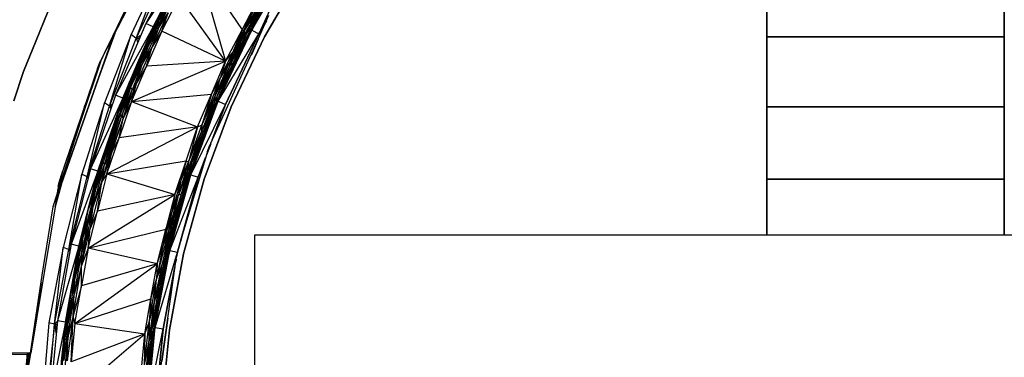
# Model space of a CAD drawing. Header units: millimetres. Extents: x 61846 to 198573, y 13020 to 52988.
# Tile 231 of 240: x 186801 to 188666, y 24678 to 25319. Entities that reach past the tile are written whole.
import ezdxf

# ---------------------------------------------------------------- set-up
doc = ezdxf.new("R2010")
doc.units = ezdxf.units.MM
for name, color, linetype, lineweight in [('A-COLS', 52, 'Continuous', 35), ('A-ROOF', 132, 'Continuous', 35), ('S-BEAM', 12, 'Continuous', 35)]:
    doc.layers.add(name, color=color, linetype=linetype, lineweight=lineweight)

# ---------------------------------------------------------------- blocks, each defined once
blk = doc.blocks.new('28_PBT_SF_toneeltoren_dakboog_28_PBT_SF_toneeltoren_dakboog as R_2584242 - 28_PBT_SF_toneeltoren_dakboog_28_PBT_SF_toneeltoren_dakboog as R_2584242-313469-GZ lierenkamer 4')
at = {"layer": 'S-BEAM', "color": 250, "lineweight": 25}
for p, q in [((-48954.6, 25413.5), (-49041.3, 25244.6)), ((-48745.1, 25281.5), (-48724.4, 25327.3)), ((-49126.4, 24982.7), (-49019.5, 25287)), ((-49019.5, 25287), (-49126.4, 24982.7)), ((-49052.9, 25192), (-49015.5, 25294.8)), ((-49015.5, 25294.8), (-49052.9, 25192)), ((-49016.5, 25292.8), (-49046.7, 25209.8)), ((-49046.7, 25209.8), (-49016.5, 25292.8)), ((-48837.9, 25077.6), (-48745.1, 25281.5)), ((-48745.1, 25281.5), (-48757.8, 25252.2)), ((-48757.8, 25252.2), (-48745.1, 25281.5)), ((-49041.3, 25244.6), (-49080.1, 25129.3)), ((-49048.8, 25226.3), (-49042.6, 25240.7)), ((-49042.6, 25240.7), (-49048.8, 25226.3)), ((-49051.6, 25213.9), (-49060, 25193.5)), ((-49060, 25193.5), (-49051.6, 25213.9)), ((-49064.2, 25181.4), (-49055.9, 25201.2)), ((-49055.9, 25201.2), (-49064.2, 25181.4)), ((-49062.5, 25186.4), (-49054.9, 25204.1)), ((-49054.9, 25204.1), (-49062.5, 25186.4)), ((-49073.5, 25154.1), (-49062.7, 25181.1)), ((-49062.7, 25181.1), (-49073.5, 25154.1)), ((-49080.1, 25129.3), (-49133.9, 24964.1)), ((-49125.7, 24987.8), (-49080.1, 25129.3)), ((-49080.1, 25129.3), (-49125.7, 24987.8)), ((-48892, 24898), (-48837.9, 25077.6)), ((-48841.5, 25067.4), (-48837.9, 25077.6)), ((-48837.9, 25077.6), (-48841.5, 25067.4)), ((-49123.4, 25002.9), (-49114.9, 25032)), ((-49114.9, 25032), (-49123.4, 25002.9)), ((-49129.3, 24963.8), (-49116.9, 25009.9)), ((-49116.9, 25009.9), (-49129.3, 24963.8)), ((-49124.5, 24995.2), (-49116.7, 25017.1)), ((-49116.7, 25017.1), (-49124.5, 24995.2)), ((-49127.8, 24973.8), (-49122.8, 24993)), ((-49122.8, 24993), (-49127.8, 24973.8)), ((-49125, 24986.9), (-49126.9, 24979.5)), ((-49126.9, 24979.5), (-49125, 24986.9)), ((-49133.9, 24964.1), (-49154.5, 24834.2)), ((-48892, 24898), (-48888.1, 24912.2)), ((-48888.1, 24912.2), (-48892, 24898)), ((-48900.3, 24865.2), (-48892, 24898)), ((-48915.7, 24752.7), (-48900.3, 24865.2)), ((-48900.3, 24865.2), (-48902.9, 24852.7)), ((-48902.9, 24852.7), (-48900.3, 24865.2)), ((-49154.5, 24834.2), (-49188.9, 24604.2)), ((-48939.6, 24585.6), (-48915.7, 24752.7)), ((-48915.7, 24752.7), (-48927.4, 24670.9)), ((-48927.4, 24670.9), (-48915.7, 24752.7)), ((-49188.9, 24604.2), (-49176.1, 24686.1)), ((-49181.5, 24686.1), (-49188.9, 24604.2)), ((-49188.9, 24604.2), (-49181.5, 24686.1)), ((-49176.7, 24686.1), (-49188.9, 24604.2)), ((-49176.1, 24686.1), (-49188.9, 24604.2)), ((-49188.9, 24604.2), (-49176.7, 24686.1)), ((-49188.9, 24604.2), (-49178.6, 24686.1)), ((-49178.6, 24686.1), (-49188.9, 24604.2)), ((-49188.9, 24604.2), (-49178.2, 24686.1)), ((-49178.2, 24686.1), (-49188.9, 24604.2))]:
    blk.add_line(p, q, dxfattribs=at)
blk = doc.blocks.new('28_PBT_SF_toneeltoren_dakboog_28_PBT_SF_toneeltoren_dakboog as R_2584242 - 28_PBT_SF_toneeltoren_dakboog_28_PBT_SF_toneeltoren_dakboog as R_2584242-313473-GZ lierenkamer 4')
blk.add_blockref('28_PBT_SF_toneeltoren_dakboog_28_PBT_SF_toneeltoren_dakboog as R_2584242 - 28_PBT_SF_toneeltoren_dakboog_28_PBT_SF_toneeltoren_dakboog as R_2584242-313469-GZ lierenkamer 4', (0, 0))
blk = doc.blocks.new('28_PBT_SC_staal_H-profiel_gekromd_dak toneeltoren_S355_HE200B_betondak_as 20_2667177 - 28_PBT_SC_staal_H-profiel_gekromd_dak toneeltoren_S355_HE200B_betondak_as 20_2667177-313545-GZ lierenkamer 4')
at = {"layer": 'A-COLS', "color": 250, "lineweight": 25}
for p, q in [((-48889.2, 25442.3), (-48957.4, 25311.4)), ((-48876.2, 25434.9), (-48957.4, 25311.4)), ((-48943.8, 25305), (-48876.2, 25434.9)), ((-48860.5, 25426), (-48806.5, 25239.8)), ((-48860.5, 25426), (-48775.3, 25299.8)), ((-48757, 25298.7), (-48682.1, 25427.4)), ((-48682.1, 25427.4), (-48743.7, 25291.7)), ((-48733.1, 25286.1), (-48659.3, 25412.9)), ((-48659.3, 25412.9), (-48733.1, 25286.1)), ((-48952.9, 25268.4), (-48910.5, 25358.4)), ((-48909.6, 25369.9), (-48938.4, 25311)), ((-48911, 25362.9), (-48938.4, 25311)), ((-48934.1, 25301.7), (-48903.3, 25366.1)), ((-48934.1, 25301.7), (-48910.5, 25358.4)), ((-48934, 25314.4), (-48911, 25362.9)), ((-48934, 25314.4), (-48910.5, 25358.4)), ((-48927.6, 25297.2), (-48894, 25361.6)), ((-48806.5, 25239.8), (-48894, 25361.6)), ((-48775.3, 25299.8), (-48744, 25359.8)), ((-48770.9, 25297.8), (-48735.5, 25362)), ((-48765.1, 25295.1), (-48728, 25359.8)), ((-48722.3, 25364.4), (-48758.4, 25301.3)), ((-48758.4, 25301.3), (-48728, 25359.8)), ((-48722.3, 25364.4), (-48752.5, 25308.4)), ((-48736.4, 25352.4), (-48775.1, 25282.2)), ((-48770.9, 25297.8), (-48736.4, 25352.4)), ((-48736.4, 25352.4), (-48765.1, 25295.1)), ((-48729.1, 25350.1), (-48757, 25298.7)), ((-48729.1, 25350.1), (-48752.5, 25308.4)), ((-48950, 25290.1), (-48933.4, 25325)), ((-48915.2, 25331.5), (-48945.8, 25267.3)), ((-48938.4, 25311), (-48928.3, 25334.7)), ((-48934.1, 25301.7), (-48915.2, 25331.5)), ((-48927.6, 25297.2), (-48915.2, 25331.5)), ((-48752.9, 25337.3), (-48793.7, 25255.7)), ((-48775.3, 25299.8), (-48752.9, 25337.3)), ((-48770.9, 25297.8), (-48752.9, 25337.3)), ((-48957.4, 25311.4), (-49015.3, 25175.6)), ((-48943.8, 25305), (-49015.3, 25175.6)), ((-49001.3, 25170.2), (-48943.8, 25305)), ((-48943.8, 25305), (-48972.6, 25237.6)), ((-48971.8, 25237.1), (-48938.4, 25311)), ((-48934.1, 25301.7), (-48964.3, 25234.3)), ((-48960, 25259.3), (-48934, 25314.4)), ((-48960, 25259.3), (-48938.4, 25311)), ((-48943.8, 25305), (-48957.4, 25311.4)), ((-48934, 25314.4), (-48952.9, 25268.4)), ((-48934.1, 25301.7), (-48952.9, 25268.4)), ((-48950, 25290.1), (-48938.4, 25311)), ((-48943.8, 25305), (-48950, 25290.1)), ((-48934.1, 25301.7), (-48945.8, 25267.3)), ((-48934, 25314.4), (-48938.4, 25311)), ((-48791.8, 25237.3), (-48758.4, 25301.3)), ((-48776.2, 25263.7), (-48752.5, 25308.4)), ((-48776.2, 25263.7), (-48758.4, 25301.3)), ((-48774.9, 25264.2), (-48752.5, 25308.4)), ((-48765.1, 25295.1), (-48758.4, 25301.3)), ((-48758.4, 25301.3), (-48752.5, 25308.4)), ((-48752.5, 25308.4), (-48757, 25298.7)), ((-48729.1, 25316.8), (-48743.7, 25291.7)), ((-48743.7, 25291.7), (-48729.1, 25316.8)), ((-48972.6, 25237.6), (-48950, 25290.1)), ((-48971.8, 25237.1), (-48950, 25290.1)), ((-48957.9, 25272), (-48950, 25290.1)), ((-48927.6, 25297.2), (-48956.1, 25230.5)), ((-48927.6, 25297.2), (-48945.8, 25267.3)), ((-48806.5, 25239.8), (-48927.6, 25297.2)), ((-48820.6, 25164.1), (-48757, 25298.7)), ((-48820.6, 25164.1), (-48743.7, 25291.7)), ((-48743.7, 25291.7), (-48806.8, 25158.2)), ((-48806.8, 25158.2), (-48743.7, 25291.7)), ((-48806.5, 25239.8), (-48775.3, 25299.8)), ((-48770.9, 25297.8), (-48800, 25235.7)), ((-48798.4, 25231.3), (-48765.1, 25295.1)), ((-48795.8, 25153.5), (-48733.1, 25286.1)), ((-48733.1, 25286.1), (-48795.8, 25153.5)), ((-48775.3, 25299.8), (-48793.7, 25255.7)), ((-48770.9, 25297.8), (-48793.7, 25255.7)), ((-48791.8, 25237.3), (-48765.1, 25295.1)), ((-48770.9, 25297.8), (-48775.1, 25282.2)), ((-48765.1, 25295.1), (-48775.1, 25282.2)), ((-48774.9, 25264.2), (-48757, 25298.7)), ((-48757, 25298.7), (-48743.7, 25291.7)), ((-48952.9, 25268.4), (-48986.4, 25190.4)), ((-48945.8, 25267.3), (-48974.6, 25199.8)), ((-48952.9, 25268.4), (-48964.3, 25234.3)), ((-48945.8, 25267.3), (-48964.3, 25234.3)), ((-48960, 25259.3), (-48952.9, 25268.4)), ((-48956.1, 25230.5), (-48945.8, 25267.3)), ((-48775.1, 25282.2), (-48800, 25235.7)), ((-48798.4, 25231.3), (-48775.1, 25282.2)), ((-48797.6, 25217.8), (-48774.9, 25264.2)), ((-48774.9, 25264.2), (-48788.8, 25231.4)), ((-48776.2, 25263.7), (-48774.9, 25264.2)), ((-48960, 25259.3), (-48986.4, 25190.4)), ((-48983.5, 25204.5), (-48960, 25259.3)), ((-48960, 25259.3), (-48971.8, 25237.1)), ((-48816.7, 25207.2), (-48793.7, 25255.7)), ((-48806.5, 25239.8), (-48793.7, 25255.7)), ((-48793.7, 25255.7), (-48800, 25235.7)), ((-48776.2, 25263.7), (-48798.5, 25218.9)), ((-48776.2, 25263.7), (-48797.6, 25217.8)), ((-48791.8, 25237.3), (-48776.2, 25263.7)), ((-48971.8, 25237.1), (-49008.7, 25145)), ((-49001.3, 25170.2), (-48972.6, 25237.6)), ((-48986.4, 25190.4), (-48964.3, 25234.3)), ((-48984.6, 25163.7), (-48806.5, 25239.8)), ((-48984.6, 25163.7), (-48956.1, 25230.5)), ((-48983.5, 25204.5), (-48971.8, 25237.1)), ((-48964.3, 25234.3), (-48983.5, 25185.6)), ((-48971.8, 25237.1), (-48978.6, 25223.5)), ((-48974.6, 25199.8), (-48964.3, 25234.3)), ((-48956.1, 25230.5), (-48974.6, 25199.8)), ((-48806.5, 25239.8), (-48956.1, 25230.5)), ((-48833.1, 25177.6), (-48806.5, 25239.8)), ((-48826.7, 25164.1), (-48791.8, 25237.3)), ((-48798.4, 25231.3), (-48826.7, 25164.1)), ((-48826.6, 25174.4), (-48800, 25235.7)), ((-48798.4, 25231.3), (-48826.6, 25174.4)), ((-48791.8, 25237.3), (-48820.3, 25171.6)), ((-48806.5, 25239.8), (-48816.7, 25207.2)), ((-48816.7, 25207.2), (-48800, 25235.7)), ((-48798.4, 25231.3), (-48800, 25235.7)), ((-48791.8, 25237.3), (-48798.5, 25218.9)), ((-48798.4, 25231.3), (-48791.8, 25237.3)), ((-48797.6, 25217.8), (-48788.8, 25231.4)), ((-48797.6, 25217.8), (-48820.6, 25164.1)), ((-48798.5, 25218.9), (-48820.3, 25171.6)), ((-48797.6, 25217.8), (-48820.3, 25171.6)), ((-48798.5, 25218.9), (-48797.6, 25217.8)), ((-48983.5, 25204.5), (-49008.7, 25145)), ((-49008.7, 25145), (-48988.3, 25200.8)), ((-48991, 25194.4), (-49008.4, 25149.4)), ((-49006.6, 25135.6), (-48986.4, 25190.4)), ((-48983.5, 25204.5), (-49002.5, 25153.7)), ((-48986.4, 25190.4), (-49002.5, 25138.2)), ((-48986.4, 25190.4), (-49002.5, 25153.7)), ((-49000.6, 25131.3), (-48974.6, 25199.8)), ((-48983.5, 25204.5), (-48986.4, 25190.4)), ((-48986.4, 25190.4), (-48983.5, 25185.6)), ((-48984.6, 25163.7), (-48974.6, 25199.8)), ((-48974.6, 25199.8), (-48983.5, 25185.6)), ((-48851.8, 25118.6), (-48816.7, 25207.2)), ((-48833.1, 25177.6), (-48816.7, 25207.2)), ((-48826.6, 25174.4), (-48816.7, 25207.2)), ((-49015.3, 25175.6), (-49062.7, 25035.8)), ((-49001.3, 25170.2), (-49015.3, 25175.6)), ((-49002.5, 25138.2), (-48983.5, 25185.6)), ((-49000.6, 25131.3), (-48983.5, 25185.6)), ((-48984.6, 25163.7), (-48833.1, 25177.6)), ((-48859.6, 25115.3), (-48833.1, 25177.6)), ((-48854.4, 25084.3), (-48820.3, 25171.6)), ((-48826.6, 25174.4), (-48852.1, 25106.3)), ((-48833.1, 25177.6), (-48851.8, 25118.6)), ((-48851.8, 25118.6), (-48826.6, 25174.4)), ((-48849.1, 25105.6), (-48820.3, 25171.6)), ((-48835.3, 25129.9), (-48820.3, 25171.6)), ((-48826.7, 25164.1), (-48826.6, 25174.4)), ((-48826.7, 25164.1), (-48820.3, 25171.6)), ((-49001.3, 25170.2), (-49062.7, 25035.8)), ((-49048.4, 25031.4), (-49001.3, 25170.2)), ((-49020.8, 25100.9), (-49002.5, 25153.7)), ((-49008.7, 25145), (-49002.5, 25153.7)), ((-48984.6, 25163.7), (-49007.9, 25094.9)), ((-49006.6, 25135.6), (-49002.5, 25153.7)), ((-48984.6, 25163.7), (-49000.6, 25131.3)), ((-48984.6, 25163.7), (-48859.6, 25115.3)), ((-48872.5, 25024.6), (-48820.6, 25164.1)), ((-48872.5, 25024.6), (-48806.8, 25158.2)), ((-48826.7, 25164.1), (-48852.1, 25106.3)), ((-48826.7, 25164.1), (-48849.1, 25105.6)), ((-48846.9, 25016.1), (-48795.8, 25153.5)), ((-48795.8, 25153.5), (-48846.9, 25016.1)), ((-48835.3, 25129.9), (-48820.6, 25164.1)), ((-48806.8, 25158.2), (-48831.9, 25090.9)), ((-48831.9, 25090.9), (-48806.8, 25158.2)), ((-48820.6, 25164.1), (-48806.8, 25158.2)), ((-49040.1, 25050.8), (-49008.7, 25145)), ((-49035.6, 25044.3), (-49002.5, 25138.2)), ((-49035.6, 25044.3), (-49006.6, 25135.6)), ((-49029.1, 25055.7), (-49002.5, 25138.2)), ((-49028.5, 25090), (-49008.7, 25145)), ((-49020.8, 25100.9), (-49008.7, 25145)), ((-49020.8, 25100.9), (-49006.6, 25135.6)), ((-49008.7, 25145), (-49012, 25138.8)), ((-49006.6, 25135.6), (-49002.5, 25138.2)), ((-49000.6, 25131.3), (-49002.5, 25138.2)), ((-49031.2, 25026.2), (-48859.6, 25115.3)), ((-49000.6, 25131.3), (-49029.1, 25055.7)), ((-49021.6, 25069.4), (-49000.6, 25131.3)), ((-49007.9, 25094.9), (-49000.6, 25131.3)), ((-48859.6, 25115.3), (-49007.9, 25094.9)), ((-48881.3, 25051.2), (-48859.6, 25115.3)), ((-48876.9, 25049), (-48851.8, 25118.6)), ((-48859.6, 25115.3), (-48876.9, 25049)), ((-48835.3, 25129.9), (-48860.9, 25060)), ((-48859.6, 25115.3), (-48851.8, 25118.6)), ((-48854.4, 25084.3), (-48835.3, 25129.9)), ((-48851.8, 25118.6), (-48852.1, 25106.3)), ((-48835.3, 25129.9), (-48846.6, 25094.4)), ((-49040.1, 25050.8), (-49020.8, 25100.9)), ((-49020.8, 25100.9), (-49038.6, 25048.3)), ((-49020.8, 25100.9), (-49035.6, 25044.3)), ((-48852.1, 25106.3), (-48878.7, 25032.8)), ((-48876.9, 25049), (-48852.1, 25106.3)), ((-48871.1, 25046.3), (-48852.1, 25106.3)), ((-48871.1, 25046.3), (-48849.1, 25105.6)), ((-48854.4, 25084.3), (-48849.1, 25105.6)), ((-48849.1, 25105.6), (-48852.1, 25106.3)), ((-49031.2, 25026.2), (-49007.9, 25094.9)), ((-49007.9, 25094.9), (-49021.6, 25069.4)), ((-48883.7, 25000.2), (-48854.4, 25084.3)), ((-48854.4, 25084.3), (-48874, 25023.8)), ((-48871.1, 25046.3), (-48854.4, 25084.3)), ((-48860.9, 25060), (-48846.6, 25094.3)), ((-48854.4, 25084.3), (-48860.9, 25060)), ((-48834.6, 25083.4), (-48842.6, 25062)), ((-48842.6, 25062), (-48834.6, 25083.4)), ((-49021.6, 25069.4), (-49040.7, 25011.7)), ((-49037.8, 25062.5), (-49040.1, 25050.8)), ((-49031.2, 25026.2), (-49021.6, 25069.4)), ((-49021.6, 25069.4), (-49029.1, 25055.7)), ((-48874, 25023.8), (-48860.9, 25060)), ((-48872.5, 25024.6), (-48860.9, 25060)), ((-48871.3, 25027.8), (-48860.9, 25060)), ((-49040.1, 25050.8), (-49066, 24959.8)), ((-49058.5, 24960), (-49035.6, 25044.3)), ((-49056.3, 25000.5), (-49040.1, 25050.8)), ((-49040.8, 25053.7), (-49054.5, 25007.5)), ((-49053.8, 24993.7), (-49040.1, 25050.8)), ((-49053.8, 24993.7), (-49038.6, 25048.3)), ((-49053.8, 24993.7), (-49035.6, 25044.3)), ((-49029.1, 25055.7), (-49040.7, 25011.7)), ((-49040.7, 25011.7), (-49035.6, 25044.3)), ((-49040.1, 25050.8), (-49038.6, 25048.3)), ((-49035.6, 25044.3), (-49038.6, 25048.3)), ((-49029.1, 25055.7), (-49035.6, 25044.3)), ((-49031.2, 25026.2), (-48881.3, 25051.2)), ((-48903, 24987.1), (-48881.3, 25051.2)), ((-48876.9, 25049), (-48895.6, 24985.7)), ((-48881.3, 25051.2), (-48892.1, 25011.2)), ((-48892.1, 25011.2), (-48876.9, 25049)), ((-48871.1, 25046.3), (-48890.5, 24987.7)), ((-48871.1, 25046.3), (-48883.7, 25000.2)), ((-48881.3, 25051.2), (-48876.9, 25049)), ((-48876.9, 25049), (-48878.7, 25032.8)), ((-48871.1, 25046.3), (-48878.7, 25032.8)), ((-48844.4, 25057.3), (-48858.3, 25019.9)), ((-48858.3, 25019.9), (-48844.4, 25057.3)), ((-49062.7, 25035.8), (-49099.3, 24892.8)), ((-49048.4, 25031.4), (-49099.3, 24892.8)), ((-49084.6, 24889.5), (-49048.4, 25031.4)), ((-49048.4, 25031.4), (-49062.7, 25035.8)), ((-49031.2, 25026.2), (-49049.1, 24955.9)), ((-49031.2, 25026.2), (-49040.7, 25011.7)), ((-49031.2, 25026.2), (-48903, 24987.1)), ((-48912.3, 24881.1), (-48872.5, 25024.6)), ((-48878.7, 25032.8), (-48895.6, 24985.7)), ((-48874, 25023.8), (-48895.4, 24954)), ((-48878.7, 25032.8), (-48890.5, 24987.7)), ((-48886.5, 24980.6), (-48872.5, 25024.6)), ((-48874, 25023.8), (-48886.5, 24980.6)), ((-48883.7, 25000.2), (-48874, 25023.8)), ((-48872.5, 25024.6), (-48858.3, 25019.9)), ((-49040.7, 25011.7), (-49062.9, 24922.8)), ((-49058.5, 24960), (-49040.7, 25011.7)), ((-49049.1, 24955.9), (-49040.7, 25011.7)), ((-48912.3, 24881.1), (-48858.3, 25019.9)), ((-48892.1, 25011.2), (-48908.6, 24952.8)), ((-48903, 24987.1), (-48892.1, 25011.2)), ((-48858.3, 25019.9), (-48897.7, 24877.6)), ((-48897.7, 24877.6), (-48858.3, 25019.9)), ((-48892.1, 25011.2), (-48895.6, 24985.7)), ((-48886.5, 24980.6), (-48873.5, 25020.9)), ((-48886.1, 24874.8), (-48846.9, 25016.1)), ((-48846.9, 25016.1), (-48886.1, 24874.8)), ((-49053.8, 24993.7), (-49076.1, 24907.8)), ((-49053.8, 24993.7), (-49068.9, 24928.2)), ((-49067.1, 24885.5), (-48903, 24987.1)), ((-49053.8, 24993.7), (-49066, 24959.8)), ((-49058.5, 24960), (-49053.8, 24993.7)), ((-48903, 24987.1), (-49049.1, 24955.9)), ((-48903, 24987.1), (-48919.7, 24921.6)), ((-48913.8, 24918.5), (-48895.6, 24985.7)), ((-48903, 24987.1), (-48908.6, 24952.8)), ((-48908.6, 24952.8), (-48895.6, 24985.7)), ((-48883.7, 25000.2), (-48905.6, 24921)), ((-48883.7, 25000.2), (-48905.4, 24930.4)), ((-48890.5, 24987.7), (-48905.4, 24930.4)), ((-48890.5, 24987.7), (-48904.7, 24943.2)), ((-48904.7, 24943.2), (-48895.6, 24985.7)), ((-48890.5, 24987.7), (-48895.6, 24985.7)), ((-48883.7, 25000.2), (-48895.4, 24954)), ((-48883.7, 25000.2), (-48890.5, 24987.7)), ((-49062.8, 24975.1), (-49066, 24959.8)), ((-48886.5, 24980.6), (-48903.9, 24917.5)), ((-48886.5, 24980.6), (-48895.4, 24954)), ((-48886.5, 24980.6), (-48892.4, 24952.9)), ((-49079.5, 24906.2), (-49066, 24959.8)), ((-49076.1, 24907.8), (-49066, 24959.8)), ((-49071.1, 24942.5), (-49066, 24959.8)), ((-49058.5, 24960), (-49071, 24900.9)), ((-49058.5, 24960), (-49068.9, 24928.2)), ((-49067.1, 24885.5), (-49049.1, 24955.9)), ((-49058.5, 24960), (-49062.9, 24922.8)), ((-49049.1, 24955.9), (-49062.9, 24922.8)), ((-48925.3, 24888.9), (-48908.6, 24952.8)), ((-48919.7, 24921.6), (-48908.6, 24952.8)), ((-48913.8, 24918.5), (-48908.6, 24952.8)), ((-48909.7, 24898.4), (-48895.4, 24954)), ((-48895.4, 24954), (-48905.6, 24921)), ((-48903.9, 24917.5), (-48895.4, 24954)), ((-48892.4, 24952.8), (-48903.9, 24917.5)), ((-48926.7, 24854.7), (-48904.7, 24943.2)), ((-48920.6, 24869.2), (-48904.7, 24943.2)), ((-48905.4, 24930.4), (-48920.6, 24869.2)), ((-48913.8, 24918.5), (-48904.7, 24943.2)), ((-48905.4, 24930.4), (-48905.6, 24921)), ((-48905.4, 24930.4), (-48904.7, 24943.2)), ((-49090.3, 24857.5), (-49079.3, 24910.2)), ((-49079.5, 24852.5), (-49062.9, 24922.8)), ((-49077.7, 24916.7), (-49079.5, 24906.2)), ((-49068.9, 24928.2), (-49079.1, 24876.3)), ((-49068.9, 24928.2), (-49076.1, 24907.8)), ((-49068.9, 24928.2), (-49071, 24900.9)), ((-49062.9, 24922.8), (-49071, 24900.9)), ((-49067.1, 24885.5), (-49062.9, 24922.8)), ((-49067.1, 24885.5), (-48919.7, 24921.6)), ((-48937.5, 24826.5), (-48913.8, 24918.5)), ((-48936.4, 24856), (-48919.7, 24921.6)), ((-48913.8, 24918.5), (-48926.7, 24854.7)), ((-48919.7, 24921.6), (-48925.3, 24888.9)), ((-48925.3, 24888.9), (-48913.8, 24918.5)), ((-48921.2, 24845.3), (-48903.9, 24917.5)), ((-48921, 24856.5), (-48905.6, 24921)), ((-48920.6, 24869.2), (-48905.6, 24921)), ((-48912.3, 24881.1), (-48903.9, 24917.5)), ((-48909.7, 24898.4), (-48905.6, 24921)), ((-48903.9, 24917.5), (-48909.7, 24898.4)), ((-49099.3, 24892.8), (-49124.8, 24747.4)), ((-49084.6, 24889.5), (-49099.3, 24892.8)), ((-49091.9, 24826.5), (-49076.1, 24907.8)), ((-49090.5, 24856.2), (-49079.5, 24906.2)), ((-49076.1, 24907.8), (-49087.5, 24862.9)), ((-49079.5, 24906.2), (-49087.5, 24862.9)), ((-49076.1, 24907.8), (-49079.5, 24906.2)), ((-49079.5, 24852.5), (-49071, 24900.9)), ((-49079.1, 24876.3), (-49076.1, 24907.8)), ((-49079.1, 24876.3), (-49071, 24900.9)), ((-48921.2, 24845.3), (-48909.7, 24898.4)), ((-48921, 24856.5), (-48909.7, 24898.4)), ((-49084.6, 24889.5), (-49124.8, 24747.4)), ((-49109.9, 24745.2), (-49084.6, 24889.5)), ((-49093.2, 24797.5), (-49079.1, 24876.3)), ((-49091.9, 24826.5), (-49079.1, 24876.3)), ((-49067.1, 24885.5), (-49079.6, 24814)), ((-49067.1, 24885.5), (-49079.5, 24852.5)), ((-49079.5, 24852.5), (-49079.1, 24876.3)), ((-48936.4, 24856), (-49067.1, 24885.5)), ((-48939.7, 24734.8), (-48912.3, 24881.1)), ((-48939.7, 24734.8), (-48897.7, 24877.6)), ((-48925.3, 24888.9), (-48937.5, 24826.5)), ((-48936.4, 24856), (-48925.3, 24888.9)), ((-48929.9, 24797.7), (-48912.3, 24881.1)), ((-48912.3, 24881.1), (-48921.2, 24845.3)), ((-48913.1, 24730.6), (-48886.1, 24874.8)), ((-48886.1, 24874.8), (-48913.1, 24730.6)), ((-48912.3, 24881.1), (-48897.7, 24877.6)), ((-48897.7, 24877.6), (-48899.4, 24868.9)), ((-48899.4, 24868.9), (-48897.7, 24877.6)), ((-49099.6, 24797.9), (-49087.5, 24862.9)), ((-49092.1, 24742.5), (-48936.4, 24856)), ((-49091.9, 24826.5), (-49087.5, 24862.9)), ((-49090.9, 24853.8), (-49087.5, 24862.9)), ((-48936.4, 24856), (-49079.6, 24814)), ((-48948, 24789.4), (-48936.4, 24856)), ((-48941.2, 24783.8), (-48926.7, 24854.7)), ((-48936.4, 24856), (-48937.5, 24826.5)), ((-48937.5, 24826.5), (-48926.7, 24854.7)), ((-48934.7, 24783.3), (-48921, 24856.5)), ((-48932.8, 24809.9), (-48920.6, 24869.2)), ((-48932.8, 24809.9), (-48921, 24856.5)), ((-48932.8, 24809.9), (-48926.7, 24854.7)), ((-48920.6, 24869.2), (-48926.7, 24854.7)), ((-48921.2, 24845.3), (-48921, 24856.5)), ((-48921, 24856.5), (-48920.6, 24869.2)), ((-48900.4, 24863.4), (-48901, 24860.3)), ((-48901, 24860.3), (-48900.4, 24863.4)), ((-49099.6, 24797.9), (-49092.1, 24846.9)), ((-49095.5, 24756.9), (-49079.5, 24852.5)), ((-49079.5, 24852.5), (-49093.2, 24797.5)), ((-49079.6, 24814), (-49079.5, 24852.5)), ((-48934.7, 24783.3), (-48921.2, 24845.3)), ((-48929.9, 24797.7), (-48921.2, 24845.3)), ((-48902.9, 24850.2), (-48924.9, 24732.5)), ((-48924.9, 24732.5), (-48902.9, 24850.2)), ((-49107.8, 24755.3), (-49095.5, 24827.5)), ((-49097.3, 24817), (-49107.8, 24755.3)), ((-49105.6, 24738.7), (-49091.9, 24826.5)), ((-49099.6, 24797.9), (-49091.9, 24826.5)), ((-49093.2, 24797.5), (-49091.9, 24826.5)), ((-48951.3, 24744.9), (-48937.5, 24826.5)), ((-48948, 24789.4), (-48937.5, 24826.5)), ((-48941.2, 24783.8), (-48937.5, 24826.5)), ((-49110.5, 24719.9), (-49099.6, 24797.9)), ((-49107.8, 24755.3), (-49099.6, 24797.9)), ((-49105.6, 24738.7), (-49099.6, 24797.9)), ((-49079.6, 24814), (-49095.5, 24756.9)), ((-49092.1, 24742.5), (-49079.6, 24814)), ((-48946.1, 24728.3), (-48932.8, 24809.9)), ((-48941.2, 24783.8), (-48932.8, 24809.9)), ((-48929.9, 24797.7), (-48939.7, 24734.8)), ((-48939.1, 24744.6), (-48929.9, 24797.7)), ((-48932.8, 24809.9), (-48934.7, 24783.3)), ((-48929.9, 24797.7), (-48934.7, 24783.3)), ((-48929.9, 24797.7), (-48926, 24808)), ((-49105.6, 24738.7), (-49093.2, 24797.5)), ((-49104.9, 24719.5), (-49093.2, 24797.5)), ((-49095.5, 24756.9), (-49093.2, 24797.5)), ((-49092.1, 24742.5), (-48948, 24789.4)), ((-48959.6, 24722.7), (-48948, 24789.4)), ((-48952.2, 24706.3), (-48941.2, 24783.8)), ((-48948, 24789.4), (-48951.3, 24744.9)), ((-48951.3, 24744.9), (-48941.2, 24783.8)), ((-48946.5, 24705.8), (-48934.7, 24783.3)), ((-48946.1, 24728.3), (-48941.2, 24783.8)), ((-48946.1, 24728.3), (-48934.7, 24783.3)), ((-48939.1, 24744.6), (-48934.7, 24783.3)), ((-49124.8, 24747.4), (-49139.1, 24600.4)), ((-49109.9, 24745.2), (-49139.1, 24600.4)), ((-49109.9, 24745.2), (-49124.8, 24747.4)), ((-49124.1, 24599.3), (-49109.9, 24745.2)), ((-49117.1, 24671.1), (-49107.8, 24755.3)), ((-49113.8, 24703.4), (-49107.8, 24755.3)), ((-49107.8, 24755.3), (-49110.5, 24719.9)), ((-49109.9, 24745.2), (-49107.8, 24755.3)), ((-49095.5, 24756.9), (-49106.5, 24671.6)), ((-49095.5, 24756.9), (-49104.9, 24719.5)), ((-49099.2, 24669.6), (-49095.5, 24756.9)), ((-49092.1, 24742.5), (-49099.2, 24669.6)), ((-49092.1, 24742.5), (-49095.5, 24756.9)), ((-49092.1, 24742.5), (-48959.6, 24722.7)), ((-48961, 24660.4), (-48951.3, 24744.9)), ((-48959.6, 24722.7), (-48951.3, 24744.9)), ((-48951.3, 24744.9), (-48952.2, 24706.3)), ((-48939.1, 24744.6), (-48949.9, 24659.5)), ((-48947.4, 24658.3), (-48939.1, 24744.6)), ((-48946.5, 24705.8), (-48939.1, 24744.6)), ((-48939.1, 24744.6), (-48939.7, 24734.8)), ((-49105.6, 24738.7), (-49113.2, 24672.1)), ((-49105.6, 24738.7), (-49110.5, 24719.9)), ((-49105.6, 24738.7), (-49104.9, 24719.5)), ((-48954.5, 24586.7), (-48939.7, 24734.8)), ((-48954.5, 24586.7), (-48924.9, 24732.5)), ((-48946.1, 24728.3), (-48954.2, 24659.9)), ((-48952.2, 24706.3), (-48946.1, 24728.3)), ((-48946.5, 24705.8), (-48946.1, 24728.3)), ((-48939.7, 24734.8), (-48924.9, 24732.5)), ((-48924.9, 24732.5), (-48939.6, 24585.6)), ((-48939.6, 24585.6), (-48924.9, 24732.5)), ((-48927.6, 24584.7), (-48913.1, 24730.6)), ((-48913.1, 24730.6), (-48927.6, 24584.7)), ((-49110.5, 24719.9), (-49117.2, 24655.3)), ((-49115.6, 24684.6), (-49110.5, 24719.9)), ((-49113.2, 24672.1), (-49110.5, 24719.9)), ((-49113.2, 24672.1), (-49104.9, 24719.5)), ((-49104.9, 24719.5), (-49111.6, 24654.9)), ((-49106.5, 24671.6), (-49104.9, 24719.5)), ((-49106.1, 24598), (-48959.6, 24722.7)), ((-48959.6, 24722.7), (-49099.2, 24669.6)), ((-48966, 24655.4), (-48959.6, 24722.7)), ((-48959.6, 24722.7), (-48961, 24660.4)), ((-48961, 24660.4), (-48952.2, 24706.3)), ((-48952.2, 24706.3), (-48959, 24642.5)), ((-48952.2, 24706.3), (-48954.2, 24659.9)), ((-48946.5, 24705.8), (-48954.2, 24659.9)), ((-48946.5, 24705.8), (-48953.3, 24642.1)), ((-48946.5, 24705.8), (-48949.9, 24659.5))]:
    blk.add_line(p, q, dxfattribs=at)
blk = doc.blocks.new('28_PBT_SC_staal_H-profiel_gekromd_dak toneeltoren_S355_HE200B_betondak_as 20_2667177 - 28_PBT_SC_staal_H-profiel_gekromd_dak toneeltoren_S355_HE200B_betondak_as 20_2667177-313549-GZ lierenkamer 4')
blk.add_blockref('28_PBT_SC_staal_H-profiel_gekromd_dak toneeltoren_S355_HE200B_betondak_as 20_2667177 - 28_PBT_SC_staal_H-profiel_gekromd_dak toneeltoren_S355_HE200B_betondak_as 20_2667177-313545-GZ lierenkamer 4', (0, 0))
blk = doc.blocks.new('28_PBT_SC_staal_H-profiel_gekromd_dak toneeltoren_S355_HE200B_betondak_as R_3531939 - 28_PBT_SC_staal_H-profiel_gekromd_dak toneeltoren_S355_HE200B_betondak_as R_3531939-313701-GZ lierenkamer 4')
at = {"layer": 'A-COLS', "color": 250, "lineweight": 25}
for p, q in [((-47659.7, 26316.9), (-47609.8, 26322.1)), ((-47659.7, 26316.9), (-47657.6, 26316.3)), ((-47559.7, 26325.6), (-47609.8, 26322.1)), ((-47609, 26321.7), (-47609.8, 26322.1)), ((-47459.7, 26325.6), (-47559.7, 26325.6)), ((-47537.2, 26310.6), (-47557.3, 26324)), ((-47541.9, 26310), (-47557.3, 26323.4)), ((-47546.2, 26308.2), (-47557.2, 26322.3)), ((-47550, 26305.3), (-47557.1, 26320.1)), ((-47552.8, 26301.6), (-47556.9, 26315.6)), ((-47550, 26305.3), (-47546.2, 26308.2)), ((-47546.2, 26308.2), (-47541.9, 26310)), ((-47541.9, 26310), (-47537.2, 26310.6)), ((-47537.2, 26310.6), (-47459.7, 26310.6)), ((-47537.1, 26310.6), (-47459.7, 26325.6)), ((-47459.7, 26310.6), (-47459.7, 26325.6)), ((-47459.7, 26325.6), (-47459.7, 26324)), ((-47459.7, 26310.6), (-47459.7, 26309)), ((-47554.6, 26297.3), (-47556.4, 26307.1)), ((-47555.9, 26297.3), (-47555.2, 26292.6)), ((-47554.6, 26297.3), (-47555.2, 26292.6)), ((-47555.2, 26285.3), (-47555.2, 26292.6)), ((-47555.2, 26292.6), (-47555.2, 26285.6)), ((-47554.6, 26297.3), (-47552.8, 26301.6)), ((-47552.8, 26301.6), (-47550, 26305.3)), ((-47547.6, 26142.3), (-47547.4, 26144)), ((-47544.3, 26142.3), (-47547.4, 26144)), ((-47547.1, 26132.7), (-47544.3, 26142.3)), ((-47547, 26129.8), (-47540.8, 26141.2)), ((-47546.9, 26128.7), (-47537.2, 26140.8)), ((-47540.8, 26141.2), (-47544.3, 26142.3)), ((-47537.2, 26140.8), (-47540.8, 26141.2)), ((-47459.7, 26140.8), (-47537.2, 26140.8)), ((-47459.7, 26125.9), (-47537.2, 26140.8)), ((-47459.7, 26125.9), (-47459.7, 26140.8)), ((-47459.7, 26140.8), (-47459.7, 26139.3)), ((-47546.7, 26125.9), (-47459.7, 26125.9)), ((-47546.7, 26125.9), (-47332, 26125.9)), ((-47332, 26125.9), (-47546.7, 26125.9)), ((-47459.7, 26125.9), (-47459.7, 26124.3)), ((-47332, 26125.9), (-47332, 26113.9)), ((-47332, 26113.9), (-47332, 26125.9)), ((-47619.7, 26106.6), (-47332, 26080.8)), ((-47332, 26080.8), (-47619.7, 26106.6)), ((-47332, 26102.5), (-47615, 26107.1)), ((-47615, 26107.1), (-47332, 26102.5)), ((-47546.9, 26113.8), (-47332, 26102.5)), ((-47332, 26102.5), (-47546.9, 26113.8)), ((-47546.1, 26113.9), (-47332, 26113.9)), ((-47332, 26113.9), (-47546.1, 26113.9)), ((-47332, 26113.9), (-47332, 26102.5)), ((-47332, 26102.5), (-47332, 26113.9)), ((-47782, 26047.8), (-47711, 26092.1)), ((-47711, 26092.1), (-47782, 26047.8)), ((-47695.9, 26094.8), (-47332, 26048.9)), ((-47332, 26048.9), (-47695.9, 26094.8)), ((-47332, 26080.8), (-47692.3, 26095.4)), ((-47692.3, 26095.4), (-47332, 26080.8)), ((-47332, 26102.5), (-47332, 26080.8)), ((-47332, 26080.8), (-47332, 26102.5)), ((-47782, 26047.8), (-47782, 26075.5)), ((-47782, 26075.5), (-47782, 26047.8)), ((-47332, 26080.8), (-47332, 26048.9)), ((-47332, 26048.9), (-47332, 26080.8)), ((-47332, 26048.9), (-47782, 26047.8)), ((-47782, 26047.8), (-47332, 26048.9)), ((-47782, 26006), (-47782, 26047.8)), ((-47782, 26047.8), (-47332, 26007.2)), ((-47332, 26007.2), (-47782, 26047.8)), ((-47782, 26047.8), (-47782, 26006)), ((-47332, 26048.9), (-47332, 26007.2)), ((-47332, 26007.2), (-47332, 26048.9)), ((-47332, 26007.2), (-47782, 26006)), ((-47782, 26006), (-47332, 26007.2)), ((-47782, 25954.8), (-47782, 26006)), ((-47332, 25955.9), (-47782, 26006)), ((-47782, 26006), (-47782, 25954.8)), ((-47782, 26006), (-47332, 25955.9)), ((-47332, 26007.2), (-47332, 25955.9)), ((-47332, 25955.9), (-47332, 26007.2)), ((-47332, 25955.9), (-47782, 25954.8)), ((-47782, 25954.8), (-47332, 25955.9)), ((-47782, 25894.6), (-47782, 25954.8)), ((-47782, 25954.8), (-47332, 25895.4)), ((-47332, 25895.4), (-47782, 25954.8)), ((-47782, 25954.8), (-47782, 25894.6)), ((-47332, 25955.9), (-47332, 25895.4)), ((-47332, 25895.4), (-47332, 25955.9)), ((-47332, 25895.4), (-47782, 25894.6)), ((-47782, 25894.6), (-47332, 25895.4)), ((-47782, 25825.8), (-47782, 25894.6)), ((-47782, 25894.6), (-47332, 25826.3)), ((-47332, 25826.3), (-47782, 25894.6)), ((-47782, 25894.6), (-47782, 25825.8)), ((-47332, 25895.4), (-47332, 25826.3)), ((-47332, 25826.3), (-47332, 25895.4)), ((-47332, 25826.3), (-47782, 25825.8)), ((-47782, 25825.8), (-47332, 25826.3)), ((-47782, 25749.1), (-47782, 25825.8)), ((-47782, 25825.8), (-47332, 25749.1)), ((-47782, 25825.8), (-47782, 25749.1)), ((-47332, 25749.1), (-47782, 25825.8)), ((-47332, 25826.3), (-47332, 25749.1)), ((-47332, 25749.1), (-47332, 25826.3)), ((-47782, 25645.2), (-47782, 25749.1)), ((-47782, 25749.1), (-47332, 25749.1)), ((-47332, 25749.1), (-47782, 25749.1)), ((-47782, 25749.1), (-47782, 25645.2)), ((-47332, 25749.1), (-47332, 25645.2)), ((-47332, 25645.2), (-47332, 25749.1)), ((-47782, 25532.9), (-47782, 25645.2)), ((-47332, 25645.2), (-47782, 25645.2)), ((-47782, 25645.2), (-47782, 25532.9)), ((-47782, 25645.2), (-47332, 25645.2)), ((-47332, 25645.2), (-47332, 25532.9)), ((-47332, 25532.9), (-47332, 25645.2)), ((-47782, 25412.9), (-47782, 25532.9)), ((-47782, 25532.9), (-47332, 25532.9)), ((-47332, 25532.9), (-47782, 25532.9)), ((-47782, 25532.9), (-47782, 25412.9)), ((-47332, 25532.9), (-47332, 25412.9)), ((-47332, 25412.9), (-47332, 25532.9)), ((-47782, 25286.1), (-47782, 25412.9)), ((-47332, 25412.9), (-47782, 25412.9)), ((-47782, 25412.9), (-47782, 25286.1)), ((-47782, 25412.9), (-47332, 25412.9)), ((-47332, 25412.9), (-47332, 25286.1)), ((-47332, 25286.1), (-47332, 25412.9)), ((-47782, 25153.5), (-47782, 25286.1)), ((-47332, 25286.1), (-47782, 25286.1)), ((-47782, 25286.1), (-47782, 25153.5)), ((-47782, 25286.1), (-47332, 25286.1)), ((-47332, 25286.1), (-47332, 25153.5)), ((-47332, 25153.5), (-47332, 25286.1)), ((-47782, 25016.1), (-47782, 25153.5)), ((-47332, 25153.5), (-47782, 25153.5)), ((-47782, 25153.5), (-47782, 25016.1)), ((-47782, 25153.5), (-47332, 25153.5)), ((-47332, 25153.5), (-47332, 25016.1)), ((-47332, 25016.1), (-47332, 25153.5)), ((-47782, 24910), (-47782, 25016.1)), ((-47782, 25016.1), (-47782, 24910)), ((-47332, 25016.1), (-47782, 25016.1)), ((-47782, 25016.1), (-47332, 25016.1)), ((-47332, 25016.1), (-47332, 24910)), ((-47332, 24910), (-47332, 25016.1))]:
    blk.add_line(p, q, dxfattribs=at)
blk = doc.blocks.new('28_PBT_SC_staal_H-profiel_gekromd_dak toneeltoren_S355_HE200B_betondak_as R_3531939 - 28_PBT_SC_staal_H-profiel_gekromd_dak toneeltoren_S355_HE200B_betondak_as R_3531939-313705-GZ lierenkamer 4')
blk.add_blockref('28_PBT_SC_staal_H-profiel_gekromd_dak toneeltoren_S355_HE200B_betondak_as R_3531939 - 28_PBT_SC_staal_H-profiel_gekromd_dak toneeltoren_S355_HE200B_betondak_as R_3531939-313701-GZ lierenkamer 4', (0, 0))
blk = doc.blocks.new('28_PBT_SC_staal_H-profiel_gekromd_dak toneeltoren hoek_S355_HE200B_betondak_as 20_3625036 - 28_PBT_SC_staal_H-profiel_gekromd_dak toneeltoren hoek_S355_HE200B_betondak_as 20_3625036-313802-GZ lierenkamer 4')
at = {"layer": 'A-COLS', "color": 250, "lineweight": 25}
for p, q in [((-48927.7, 25413.8), (-48985.4, 25290.4)), ((-48976.1, 25283.1), (-48927.7, 25413.8)), ((-48976.1, 25283.1), (-48918.9, 25405.5)), ((-48985.4, 25290.4), (-49035.9, 25160.8)), ((-49026.2, 25154.6), (-48985.4, 25290.4)), ((-49026.2, 25154.6), (-48976.1, 25283.1)), ((-48976.1, 25283.1), (-48985.4, 25290.4)), ((-48976.1, 25283.1), (-48966.4, 25290.2)), ((-48976.1, 25283.1), (-48969.5, 25283.1)), ((-48976.1, 25283.1), (-48972.6, 25275.6)), ((-49035.9, 25160.8), (-49078.8, 25025.9)), ((-49068.8, 25020.9), (-49035.9, 25160.8)), ((-49068.8, 25020.9), (-49026.2, 25154.6)), ((-49026.2, 25154.6), (-49035.9, 25160.8)), ((-49026.2, 25154.6), (-49021.1, 25158.8)), ((-49026.2, 25154.6), (-49022.5, 25154.6)), ((-49026.2, 25154.6), (-49024.3, 25150.8)), ((-49078.8, 25025.9), (-49113.9, 24886.5)), ((-49103.6, 24882.7), (-49078.8, 25025.9)), ((-49068.8, 25020.9), (-49078.8, 25025.9)), ((-49068.8, 25020.9), (-49065.9, 25023.4)), ((-49103.6, 24882.7), (-49068.8, 25020.9)), ((-49068.8, 25020.9), (-49066.5, 25020.9)), ((-49068.8, 25020.9), (-49067.3, 25018)), ((-49113.9, 24886.5), (-49141, 24743.6)), ((-49130.5, 24741), (-49113.9, 24886.5)), ((-49130.5, 24741), (-49103.6, 24882.7)), ((-49103.6, 24882.7), (-49113.9, 24886.5)), ((-49103.6, 24882.7), (-49100.5, 24885.7)), ((-49103.6, 24882.7), (-49101.7, 24879.2)), ((-49103.6, 24882.7), (-49101.1, 24882.7)), ((-49141, 24743.6), (-49176.8, 24318.5)), ((-49130.5, 24741), (-49141, 24743.6)), ((-49130.5, 24741), (-49124.8, 24746.8)), ((-49130.5, 24741), (-49176.8, 24318.5)), ((-49166.3, 24316.5), (-49130.5, 24741)), ((-49130.5, 24741), (-49127.3, 24721.8)), ((-49130.5, 24741), (-49126.7, 24728)), ((-49130.5, 24741), (-49126, 24734.4)), ((-49130.5, 24741), (-49125.4, 24741))]:
    blk.add_line(p, q, dxfattribs=at)
blk = doc.blocks.new('28_PBT_SC_staal_H-profiel_gekromd_dak toneeltoren hoek_S355_HE200B_betondak_as 20_3625036 - 28_PBT_SC_staal_H-profiel_gekromd_dak toneeltoren hoek_S355_HE200B_betondak_as 20_3625036-313806-GZ lierenkamer 4')
blk.add_blockref('28_PBT_SC_staal_H-profiel_gekromd_dak toneeltoren hoek_S355_HE200B_betondak_as 20_3625036 - 28_PBT_SC_staal_H-profiel_gekromd_dak toneeltoren hoek_S355_HE200B_betondak_as 20_3625036-313802-GZ lierenkamer 4', (0, 0))
blk = doc.blocks.new('28_PBT_SF_toneeltoren_dakboog_28_PBT_SF_toneeltoren_dakboog as R - 28_PBT_SF_toneeltoren_dakboog_28_PBT_SF_toneeltoren_dakboog as R-332845-GZ lierenkamer 4')
at = {"layer": 'S-BEAM', "color": 250, "lineweight": 25}
blk.add_line((-49049.1, 25226.4), (-49043.2, 25241), dxfattribs=at)
blk = doc.blocks.new('TadP_A_CON_CONSTRUCTIE_rvt-6-GZ lierenkamer 4')
at = {"layer": 'A-COLS', "color": 10, "lineweight": 18}
for name in ['28_PBT_SC_staal_H-profiel_gekromd_dak toneeltoren hoek_S355_HE200B_betondak_as 20_3625036 - 28_PBT_SC_staal_H-profiel_gekromd_dak toneeltoren hoek_S355_HE200B_betondak_as 20_3625036-313806-GZ lierenkamer 4', '28_PBT_SC_staal_H-profiel_gekromd_dak toneeltoren_S355_HE200B_betondak_as 20_2667177 - 28_PBT_SC_staal_H-profiel_gekromd_dak toneeltoren_S355_HE200B_betondak_as 20_2667177-313549-GZ lierenkamer 4', '28_PBT_SC_staal_H-profiel_gekromd_dak toneeltoren_S355_HE200B_betondak_as R_3531939 - 28_PBT_SC_staal_H-profiel_gekromd_dak toneeltoren_S355_HE200B_betondak_as R_3531939-313705-GZ lierenkamer 4']:
    blk.add_blockref(name, (0, 0), dxfattribs=at)
at = {"layer": 'S-BEAM', "color": 10, "lineweight": 18}
for name in ['28_PBT_SF_toneeltoren_dakboog_28_PBT_SF_toneeltoren_dakboog as R_2584242 - 28_PBT_SF_toneeltoren_dakboog_28_PBT_SF_toneeltoren_dakboog as R_2584242-313473-GZ lierenkamer 4', '28_PBT_SF_toneeltoren_dakboog_28_PBT_SF_toneeltoren_dakboog as R - 28_PBT_SF_toneeltoren_dakboog_28_PBT_SF_toneeltoren_dakboog as R-332845-GZ lierenkamer 4']:
    blk.add_blockref(name, (0, 0), dxfattribs=at)
blk = doc.blocks.new('27_NOAHH_Dak_Dak-x 2835671 - 21_10_Hout-163087-GZ lierenkamer 4')
at = {"layer": 'A-ROOF', "color": 250, "lineweight": 25}
for p, q in [((-49143.1, 25333.4), (-49165.3, 25279)), ((-49143.1, 25333.4), (-49165.3, 25279)), ((-49165.3, 25279), (-49189.1, 25220.5)), ((-49165.3, 25279), (-49189.1, 25220.5)), ((-49189.1, 25220.5), (-49207.8, 25164.9)), ((-49189.1, 25220.5), (-49207.8, 25164.9))]:
    blk.add_line(p, q, dxfattribs=at)
blk = doc.blocks.new('27_NOAHH_Dak_Dak-x 2835671 - 27_10_Kunststof-163083-GZ lierenkamer 4')
at = {"layer": 'A-ROOF', "color": 250, "lineweight": 25}
for p, q in [((-48978.3, 25376), (-49012, 25305.4)), ((-48978.3, 25376), (-49012, 25305.4)), ((-49143.1, 25333.4), (-49165.3, 25279.1)), ((-49165.3, 25279.1), (-49143.1, 25333.4)), ((-49012, 25305.4), (-49030.1, 25267.4)), ((-49012, 25305.4), (-49030.1, 25267.4)), ((-49165.3, 25279.1), (-49189.1, 25220.5)), ((-49189.1, 25220.5), (-49165.3, 25279.1)), ((-49030.1, 25267.4), (-49047, 25231.8)), ((-49035.9, 25255.1), (-49030.1, 25267.4)), ((-49042.2, 25241.8), (-49035.9, 25255.1)), ((-49047, 25231.8), (-49078.1, 25140.6)), ((-49047, 25231.8), (-49078.1, 25140.6)), ((-49047, 25231.8), (-49042.2, 25241.8)), ((-49189.1, 25220.5), (-49207.8, 25164.9)), ((-49207.8, 25164.9), (-49189.1, 25220.5)), ((-49078.1, 25140.6), (-49111.6, 25042.3)), ((-49078.1, 25140.6), (-49111.6, 25042.3)), ((-49111.6, 25042.3), (-49117.3, 25024.5)), ((-49111.6, 25042.3), (-49117.3, 25024.5)), ((-49122.6, 25007.9), (-49117.3, 25024.5)), ((-49117.3, 25024.5), (-49122.6, 25007.9)), ((-49122.6, 25007.9), (-49125.9, 24986.3)), ((-49122.6, 25007.9), (-49125.2, 24991)), ((-49125.9, 24986.3), (-49129.4, 24963.1)), ((-49125.9, 24986.3), (-49129.4, 24963.1)), ((-49125.2, 24991), (-49125.9, 24986.3)), ((-49129.4, 24963.1), (-49153.2, 24820)), ((-49129.4, 24963.1), (-49153.2, 24820)), ((-49175.4, 24686.1), (-49153.2, 24820)), ((-49153.2, 24820), (-49175.4, 24686.1)), ((-49175.4, 24686.1), (-49240.3, 24686.1)), ((-49175.4, 24686.1), (-49240.3, 24686.1))]:
    blk.add_line(p, q, dxfattribs=at)
blk = doc.blocks.new('27_NOAHH_Dak_Dak-x 2835671 - 27_NOAHH_Dak_Dak-x 2835671-163054-GZ lierenkamer 4')
for name in ['27_NOAHH_Dak_Dak-x 2835671 - 21_10_Hout-163087-GZ lierenkamer 4', '27_NOAHH_Dak_Dak-x 2835671 - 27_10_Kunststof-163083-GZ lierenkamer 4']:
    blk.add_blockref(name, (0, 0))
blk = doc.blocks.new('27_NOAHH_Dak_Dak-x 2863758 - 21_10_Hout-164661-GZ lierenkamer 4')
at = {"layer": 'A-ROOF', "color": 250, "lineweight": 25}
blk.add_line((-49181.7, 24683.1), (-49300.8, 24686.1), dxfattribs=at)
blk = doc.blocks.new('27_NOAHH_Dak_Dak-x 2863758 - 27_10_Kunststof-164657-GZ lierenkamer 4')
at = {"layer": 'A-ROOF', "color": 250, "lineweight": 25}
for p, q in [((-49043.7, 25238.7), (-49045, 25235.2)), ((-49121.6, 25010.9), (-49122.4, 25006.1))]:
    blk.add_line(p, q, dxfattribs=at)
blk = doc.blocks.new('27_NOAHH_Dak_Dak-x 2863758 - 27_NOAHH_Dak_Dak-x 2863758-164626-GZ lierenkamer 4')
for name in ['27_NOAHH_Dak_Dak-x 2863758 - 21_10_Hout-164661-GZ lierenkamer 4', '27_NOAHH_Dak_Dak-x 2863758 - 27_10_Kunststof-164657-GZ lierenkamer 4']:
    blk.add_blockref(name, (0, 0))
blk = doc.blocks.new('27_NOAHH_Dak_Dak-x 2914359 - 27_NOAHH_Dak_Dak-x 2914359-167801-GZ lierenkamer 4')
at = {"layer": 'A-ROOF', "color": 250, "lineweight": 25}
for p, q in [((-45360, 24910), (-48752, 24910)), ((-48752, 24910), (-48752, 24610))]:
    blk.add_line(p, q, dxfattribs=at)
blk = doc.blocks.new('TadP_A_BWK_BOUWKUNDE_rvt-6-GZ lierenkamer 4')
at = {"layer": 'A-ROOF', "color": 250, "lineweight": 25}
for name in ['27_NOAHH_Dak_Dak-x 2835671 - 27_NOAHH_Dak_Dak-x 2835671-163054-GZ lierenkamer 4', '27_NOAHH_Dak_Dak-x 2863758 - 27_NOAHH_Dak_Dak-x 2863758-164626-GZ lierenkamer 4', '27_NOAHH_Dak_Dak-x 2914359 - 27_NOAHH_Dak_Dak-x 2914359-167801-GZ lierenkamer 4']:
    blk.add_blockref(name, (0, 0), dxfattribs=at)

msp = doc.modelspace()

# ---------------------------------------------------------------- block references
at = {"color": 210, "lineweight": 5}
for name in ['TadP_A_BWK_BOUWKUNDE_rvt-6-GZ lierenkamer 4', 'TadP_A_CON_CONSTRUCTIE_rvt-6-GZ lierenkamer 4']:
    msp.add_blockref(name, (235997.8, 0), dxfattribs=at)

doc.saveas('drawing.dxf')
